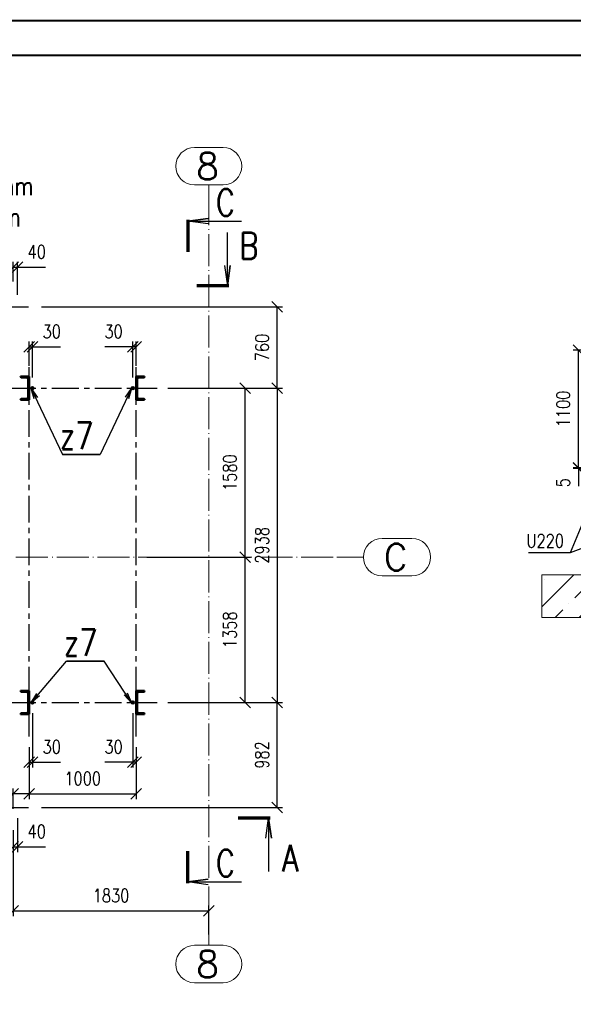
# Paper-space layout 'Layout1' of a CAD drawing. Extents: x -2 to 1083, y -36 to 422.
# Tile 16 of 67: x 249 to 352, y 236 to 420. Entities that reach past the tile are written whole.
import ezdxf
from ezdxf.enums import TextEntityAlignment as Align

# ---------------------------------------------------------------- set-up
doc = ezdxf.new("R2010")
doc.units = 0
for name, pattern in [('ACAD_ISO02W100', [15, 12, -3]), ('ACAD_ISO04W100', [30.5, 24, -3, 0.5, -3]), ('HP_01_CER_B', [8, 5, -1, 1, -1])]:
    doc.linetypes.add(name, pattern=pattern)
doc.layers.get('0').update_dxf_attribs({"linetype": 'CONTINUOUS'})
doc.layers.get('DEFPOINTS').update_dxf_attribs({"color": 132, "linetype": 'CONTINUOUS'})
doc.layers.add('RAMECEK_HP', color=251, linetype='CONTINUOUS')
for name, color, linetype, lineweight in [('SS_1.ET-HALA_TaO-RASTR', 7, 'HP_01_CER_B', 13), ('SS_BETON-ZAKLADY', 9, 'CONTINUOUS', 13), ('SS_KOTVY', 2, 'CONTINUOUS', 35), ('SS_KOTY', 3, 'CONTINUOUS', 25), ('SS_OSY_025', 7, 'HP_01_CER_B', 25), ('SS_PLNA_025', 7, 'CONTINUOUS', 25), ('SS_POPIS_PROFILU', 13, 'CONTINUOUS', 25), ('SS_REZ', 6, 'CONTINUOUS', 70), ('SS_SCHODISTE', 30, 'CONTINUOUS', 50), ('SS_SRAFY', 8, 'CONTINUOUS', 18), ('SS_TEXT35', 2, 'CONTINUOUS', 35), ('SS_TEXT7', 6, 'CONTINUOUS', 70)]:
    doc.layers.add(name, color=color, linetype=linetype, lineweight=lineweight)
doc.styles.add('ROMANS', font='romans.shx', dxfattribs={"width": 0.8})
doc.styles.add('romans.shx', font='romans.shx', dxfattribs={"height": 5})
doc.dimstyles.new('A-1_(2.5)_50AS', dxfattribs={"dimtxt": 2.5, "dimasz": 2, "dimexe": 1, "dimexo": 2, "dimgap": 0, "dimtad": 0, "dimdec": 1, "dimlfac": 50, "dimrnd": 1, "dimtxsty": 'ROMANS', "dimblk1": 'OBLIQUE', "dimblk2": 'OBLIQUE', "dimsah": 1, "dimcen": 2, "dimclrd": 256, "dimclre": 256, "dimclrt": 256, "dimadec": 1, "dimazin": 2, "dimtfac": 0.714286, "dimtdec": 1, "dimtmove": 0, "dimatfit": 3, "dimldrblk": 'OPEN', "dimfxl": 1, "dimtvp": 1.142857, "dimtfill": 1, "dimtolj": 1, "dimlwd": -1, "dimlwe": -1, "dimarcsym": 0})
pattern_1 = [(45, (-1751.39498, -250.12049), (-0.0449012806, 0.0449012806), [])]

# ---------------------------------------------------------------- blocks, each defined once
blk = doc.blocks.new('*U6')
at = {"layer": 'RAMECEK_HP', "lineweight": 35, "const_width": 0.35}
for points in [[(0, 420), (0, 0), (891, 0), (891, 420)], [(6.5, 413.5), (6.5, 6.5), (884.5, 6.5), (884.5, 413.5)]]:
    blk.add_lwpolyline(points, close=True, dxfattribs=at)
at = {"layer": 'DEFPOINTS', "style": 'ROMANS', "width": 0.8}
blk.add_attdef('TISK', text='', height=10, dxfattribs=at).set_placement((891, -33), align=Align.RIGHT)
blk = doc.blocks.new('00REZ-d')
at = {"layer": 'SS_PLNA_025'}
blk.add_lwpolyline([(3.78, 5.2), (0, 5.72), (3.78, 6.25), (0, 5.72), (10, 5.72)], dxfattribs=at)
at = {"layer": 'SS_REZ'}
blk.add_line((0, 5.99), (0, 0), dxfattribs=at)
at = {"layer": 'SS_TEXT7', "style": 'ROMANS', "width": 0.8}
blk.add_attdef('REZs', text='', height=5, dxfattribs=at).set_placement((7, 6.72), align=Align.CENTER)
blk = doc.blocks.new('*U10')
at = {"layer": 'SS_PLNA_025'}
blk.add_lwpolyline([(5.2, -3.78), (5.72, 0), (6.25, -3.78), (5.72, 0), (5.72, -10)], dxfattribs=at)
at = {"layer": 'SS_REZ'}
blk.add_line((5.99, 0), (0, 0), dxfattribs=at)
at = {"layer": 'SS_TEXT7', "style": 'ROMANS', "width": 0.8}
blk.add_attdef('REZv', text='', height=5, dxfattribs=at).set_placement((9.72, -10), align=Align.CENTER)
blk = doc.blocks.new('*U12')
at = {"layer": 'SS_PLNA_025'}
blk.add_lwpolyline([(5.2, 3.78), (5.72, 0), (6.25, 3.78), (5.72, 0), (5.72, 10)], dxfattribs=at)
at = {"layer": 'SS_REZ'}
blk.add_line((5.99, 0), (0, 0), dxfattribs=at)
at = {"layer": 'SS_TEXT7', "style": 'ROMANS', "width": 0.8}
blk.add_attdef('REZv', text='', height=5, dxfattribs=at).set_placement((9.72, 5), align=Align.CENTER)
blk = doc.blocks.new('*U14')
at = {"layer": 'SS_PLNA_025'}
blk.add_lwpolyline([(3.78, -6.25), (0, -5.72), (3.78, -5.2), (0, -5.72), (10, -5.72)], dxfattribs=at)
at = {"layer": 'SS_REZ'}
blk.add_line((0, -5.99), (0, 0), dxfattribs=at)
at = {"layer": 'SS_TEXT7', "style": 'ROMANS', "width": 0.8}
blk.add_attdef('REZs', text='', height=5, dxfattribs=at).set_placement((7, -4.72), align=Align.CENTER)
blk = doc.blocks.new('_Oblique')
at = {"color": 0, "linetype": 'ByBlock', "lineweight": -2}
blk.add_line((-0.5, -0.5), (0.5, 0.5), dxfattribs=at)
blk = doc.blocks.new('*D23')
at = {"layer": 'DEFPOINTS', "color": 0, "transparency": 16777216}
for p in [(248.21, 272.88), (247.41, 270.64, 1), (248.21, 265.54)]:
    blk.add_point(p, dxfattribs=at)
at = {"layer": 'SS_KOTY', "transparency": 16777216}
for p, q in [((248.21, 270.88), (248.21, 264.54)), ((247.41, 268.64), (247.41, 264.54)), ((247.41, 265.54), (248.21, 265.54)), ((248.21, 265.54), (253.44, 265.54))]:
    blk.add_line(p, q, dxfattribs=at)
at = {"layer": 'SS_KOTY', "transparency": 16777216, "xscale": 2, "yscale": 2, "zscale": 2, "rotation": 180}
blk.add_blockref('_Oblique', (247.41, 265.54), dxfattribs=at)
at = {"layer": 'SS_KOTY', "transparency": 16777216, "xscale": 2, "yscale": 2, "zscale": 2}
blk.add_blockref('_Oblique', (248.21, 265.54), dxfattribs=at)
at = {"layer": 'SS_KOTY', "transparency": 16777216, "insert": (251.82, 268.4), "char_height": 2.5, "attachment_point": 5, "style": 'ROMANS', "bg_fill": 3, "box_fill_scale": 1.1, "bg_fill_color": 256, "bg_fill_true_color": 13158600, "bg_fill_transparency": 0}
blk.add_mtext('\\A1;40', dxfattribs=at)
blk = doc.blocks.new('_OPEN')
at = {"color": 0, "linetype": 'ByBlock'}
for p, q in [((-1, 0.167), (0, 0)), ((0, 0), (-1, -0.167)), ((0, 0), (-1, 0))]:
    blk.add_line(p, q, dxfattribs=at)
blk = doc.blocks.new('*D26')
at = {"layer": 'DEFPOINTS', "color": 0, "transparency": 16777216}
for p in [(247.41, 270.64, 1), (284.01, 253.54), (284.01, 247.1)]:
    blk.add_point(p, dxfattribs=at)
at = {"layer": 'SS_KOTY', "transparency": 16777216}
for p, q in [((247.41, 268.64), (247.41, 252.54)), ((284.01, 249.1), (284.01, 254.54)), ((247.41, 253.54), (284.01, 253.54))]:
    blk.add_line(p, q, dxfattribs=at)
at = {"layer": 'SS_KOTY', "transparency": 16777216, "xscale": 2, "yscale": 2, "zscale": 2, "rotation": 180}
blk.add_blockref('_Oblique', (247.41, 253.54), dxfattribs=at)
at = {"layer": 'SS_KOTY', "transparency": 16777216, "xscale": 2, "yscale": 2, "zscale": 2}
blk.add_blockref('_Oblique', (284.01, 253.54), dxfattribs=at)
at = {"layer": 'SS_KOTY', "transparency": 16777216, "insert": (265.71, 256.4), "char_height": 2.5, "attachment_point": 5, "style": 'ROMANS', "bg_fill": 3, "box_fill_scale": 1.1, "bg_fill_color": 256, "bg_fill_true_color": 13158600, "bg_fill_transparency": 0}
blk.add_mtext('\\A1;1830', dxfattribs=at)
blk = doc.blocks.new('*D31')
at = {"layer": 'DEFPOINTS', "color": 0, "transparency": 16777216}
for p in [(248.21, 373.9), (247.41, 369.21, 1), (248.21, 366.72, 0.8)]:
    blk.add_point(p, dxfattribs=at)
at = {"layer": 'SS_KOTY', "transparency": 16777216}
for p, q in [((247.41, 371.21), (247.41, 374.9)), ((247.41, 373.9), (248.21, 373.9)), ((248.21, 368.72), (248.21, 374.9)), ((248.21, 373.9), (253.44, 373.9))]:
    blk.add_line(p, q, dxfattribs=at)
at = {"layer": 'SS_KOTY', "transparency": 16777216, "xscale": 2, "yscale": 2, "zscale": 2, "rotation": 180}
blk.add_blockref('_Oblique', (247.41, 373.9), dxfattribs=at)
at = {"layer": 'SS_KOTY', "transparency": 16777216, "xscale": 2, "yscale": 2, "zscale": 2}
blk.add_blockref('_Oblique', (248.21, 373.9), dxfattribs=at)
at = {"layer": 'SS_KOTY', "transparency": 16777216, "insert": (251.82, 376.76), "char_height": 2.5, "attachment_point": 5, "style": 'ROMANS', "bg_fill": 3, "box_fill_scale": 1.1, "bg_fill_color": 256, "bg_fill_true_color": 13158600, "bg_fill_transparency": 0}
blk.add_mtext('\\A1;40', dxfattribs=at)
blk = doc.blocks.new('*D44')
at = {"layer": 'DEFPOINTS', "color": 0, "transparency": 16777216}
for p in [(269.81, 292.5, 0.1), (270.41, 286.18, 1), (269.81, 281.36)]:
    blk.add_point(p, dxfattribs=at)
at = {"layer": 'SS_KOTY', "transparency": 16777216}
for p, q in [((269.81, 290.5), (269.81, 280.36)), ((270.41, 284.18), (270.41, 280.36)), ((269.81, 281.36), (264.57, 281.36)), ((270.41, 281.36), (269.81, 281.36))]:
    blk.add_line(p, q, dxfattribs=at)
at = {"layer": 'SS_KOTY', "transparency": 16777216, "xscale": 2, "yscale": 2, "zscale": 2, "rotation": 180}
blk.add_blockref('_Oblique', (269.81, 281.36), dxfattribs=at)
at = {"layer": 'SS_KOTY', "transparency": 16777216, "xscale": 2, "yscale": 2, "zscale": 2}
blk.add_blockref('_Oblique', (270.41, 281.36), dxfattribs=at)
at = {"layer": 'SS_KOTY', "transparency": 16777216, "insert": (266.19, 284.21), "char_height": 2.5, "attachment_point": 5, "style": 'ROMANS', "bg_fill": 3, "box_fill_scale": 1.1, "bg_fill_color": 256, "bg_fill_true_color": 13158600, "bg_fill_transparency": 0}
blk.add_mtext('\\A1;30', dxfattribs=at)
blk = doc.blocks.new('*D45')
at = {"layer": 'DEFPOINTS', "color": 0, "transparency": 16777216}
for p in [(251.01, 292.5), (250.41, 286.18), (251.01, 281.36)]:
    blk.add_point(p, dxfattribs=at)
at = {"layer": 'SS_KOTY', "transparency": 16777216}
for p, q in [((251.01, 290.5), (251.01, 280.36)), ((250.41, 284.18), (250.41, 280.36)), ((250.41, 281.36), (251.01, 281.36)), ((251.01, 281.36), (256.24, 281.36))]:
    blk.add_line(p, q, dxfattribs=at)
at = {"layer": 'SS_KOTY', "transparency": 16777216, "xscale": 2, "yscale": 2, "zscale": 2, "rotation": 180}
blk.add_blockref('_Oblique', (250.41, 281.36), dxfattribs=at)
at = {"layer": 'SS_KOTY', "transparency": 16777216, "xscale": 2, "yscale": 2, "zscale": 2}
blk.add_blockref('_Oblique', (251.01, 281.36), dxfattribs=at)
at = {"layer": 'SS_KOTY', "transparency": 16777216, "insert": (254.62, 284.21), "char_height": 2.5, "attachment_point": 5, "style": 'ROMANS', "bg_fill": 3, "box_fill_scale": 1.1, "bg_fill_color": 256, "bg_fill_true_color": 13158600, "bg_fill_transparency": 0}
blk.add_mtext('\\A1;30', dxfattribs=at)
blk = doc.blocks.new('*D43')
at = {"layer": 'DEFPOINTS', "color": 0, "transparency": 16777216}
for p in [(269.81, 359), (270.41, 353.46), (269.81, 351.26)]:
    blk.add_point(p, dxfattribs=at)
at = {"layer": 'SS_KOTY', "transparency": 16777216}
for p, q in [((269.81, 359), (264.57, 359)), ((269.81, 353.26), (269.81, 360)), ((270.41, 359), (269.81, 359)), ((270.41, 355.46), (270.41, 360))]:
    blk.add_line(p, q, dxfattribs=at)
at = {"layer": 'SS_KOTY', "transparency": 16777216, "xscale": 2, "yscale": 2, "zscale": 2, "rotation": 180}
blk.add_blockref('_Oblique', (269.81, 359), dxfattribs=at)
at = {"layer": 'SS_KOTY', "transparency": 16777216, "xscale": 2, "yscale": 2, "zscale": 2}
blk.add_blockref('_Oblique', (270.41, 359), dxfattribs=at)
at = {"layer": 'SS_KOTY', "transparency": 16777216, "insert": (266.19, 361.86), "char_height": 2.5, "attachment_point": 5, "style": 'ROMANS', "bg_fill": 3, "box_fill_scale": 1.1, "bg_fill_color": 256, "bg_fill_true_color": 13158600, "bg_fill_transparency": 0}
blk.add_mtext('\\A1;30', dxfattribs=at)
blk = doc.blocks.new('*D42')
at = {"layer": 'DEFPOINTS', "color": 0, "transparency": 16777216}
for p in [(251.01, 359), (250.41, 353.46), (251.01, 351.26)]:
    blk.add_point(p, dxfattribs=at)
at = {"layer": 'SS_KOTY', "transparency": 16777216}
for p, q in [((250.41, 355.46), (250.41, 360)), ((250.41, 359), (251.01, 359)), ((251.01, 353.26), (251.01, 360)), ((251.01, 359), (256.24, 359))]:
    blk.add_line(p, q, dxfattribs=at)
at = {"layer": 'SS_KOTY', "transparency": 16777216, "xscale": 2, "yscale": 2, "zscale": 2, "rotation": 180}
blk.add_blockref('_Oblique', (250.41, 359), dxfattribs=at)
at = {"layer": 'SS_KOTY', "transparency": 16777216, "xscale": 2, "yscale": 2, "zscale": 2}
blk.add_blockref('_Oblique', (251.01, 359), dxfattribs=at)
at = {"layer": 'SS_KOTY', "transparency": 16777216, "insert": (254.62, 361.86), "char_height": 2.5, "attachment_point": 5, "style": 'ROMANS', "bg_fill": 3, "box_fill_scale": 1.1, "bg_fill_color": 256, "bg_fill_true_color": 13158600, "bg_fill_transparency": 0}
blk.add_mtext('\\A1;30', dxfattribs=at)
blk = doc.blocks.new('*D46')
at = {"layer": 'DEFPOINTS', "color": 0, "transparency": 16777216}
for p in [(250.41, 286.18), (250.41, 275.44), (247.41, 270.64, 1)]:
    blk.add_point(p, dxfattribs=at)
at = {"layer": 'SS_KOTY', "transparency": 16777216}
for p, q in [((250.41, 284.18), (250.41, 274.44)), ((247.41, 272.64), (247.41, 276.44)), ((247.41, 275.44), (240.55, 275.44)), ((250.41, 275.44), (247.41, 275.44))]:
    blk.add_line(p, q, dxfattribs=at)
at = {"layer": 'SS_KOTY', "transparency": 16777216, "xscale": 2, "yscale": 2, "zscale": 2, "rotation": 180}
blk.add_blockref('_Oblique', (247.41, 275.44), dxfattribs=at)
at = {"layer": 'SS_KOTY', "transparency": 16777216, "xscale": 2, "yscale": 2, "zscale": 2}
blk.add_blockref('_Oblique', (250.41, 275.44), dxfattribs=at)
at = {"layer": 'SS_KOTY', "transparency": 16777216, "insert": (242.98, 278.3), "char_height": 2.5, "attachment_point": 5, "style": 'ROMANS', "bg_fill": 3, "box_fill_scale": 1.1, "bg_fill_color": 256, "bg_fill_true_color": 13158600, "bg_fill_transparency": 0}
blk.add_mtext('\\A1;150', dxfattribs=at)
blk = doc.blocks.new('*D47')
at = {"layer": 'DEFPOINTS', "color": 0, "transparency": 16777216}
for p in [(250.41, 286.18), (270.41, 286.18), (270.41, 275.44)]:
    blk.add_point(p, dxfattribs=at)
at = {"layer": 'SS_KOTY', "transparency": 16777216}
for p, q in [((250.41, 284.18), (250.41, 274.44)), ((270.41, 284.18), (270.41, 274.44)), ((250.41, 275.44), (270.41, 275.44))]:
    blk.add_line(p, q, dxfattribs=at)
at = {"layer": 'SS_KOTY', "transparency": 16777216, "xscale": 2, "yscale": 2, "zscale": 2, "rotation": 180}
blk.add_blockref('_Oblique', (250.41, 275.44), dxfattribs=at)
at = {"layer": 'SS_KOTY', "transparency": 16777216, "xscale": 2, "yscale": 2, "zscale": 2}
blk.add_blockref('_Oblique', (270.41, 275.44), dxfattribs=at)
at = {"layer": 'SS_KOTY', "transparency": 16777216, "insert": (260.41, 278.3), "char_height": 2.5, "attachment_point": 5, "style": 'ROMANS', "bg_fill": 3, "box_fill_scale": 1.1, "bg_fill_color": 256, "bg_fill_true_color": 13158600, "bg_fill_transparency": 0}
blk.add_mtext('\\A1;1000', dxfattribs=at)
blk = doc.blocks.new('*D51')
at = {"layer": 'DEFPOINTS', "color": 0, "transparency": 16777216}
for p in [(270.41, 319.68), (290.81, 319.68), (274.32, 292.52, 1)]:
    blk.add_point(p, dxfattribs=at)
at = {"layer": 'SS_KOTY', "transparency": 16777216}
for p, q in [((272.41, 319.68), (291.81, 319.68)), ((290.81, 292.52), (290.81, 319.68)), ((276.32, 292.52), (291.81, 292.52))]:
    blk.add_line(p, q, dxfattribs=at)
at = {"layer": 'SS_KOTY', "transparency": 16777216, "xscale": 2, "yscale": 2, "zscale": 2}
for p, rotation in [((290.81, 319.68), 90), ((290.81, 292.52), 270)]:
    blk.add_blockref('_Oblique', p, dxfattribs=dict(at, rotation=rotation))
at = {"layer": 'SS_KOTY', "transparency": 16777216, "insert": (287.96, 306.1), "char_height": 2.5, "attachment_point": 5, "rotation": 90, "style": 'ROMANS', "bg_fill": 3, "box_fill_scale": 1.1, "bg_fill_color": 256, "bg_fill_true_color": 13158600, "bg_fill_transparency": 0}
blk.add_mtext('\\A1;1358', dxfattribs=at)
blk = doc.blocks.new('*D52')
at = {"layer": 'DEFPOINTS', "color": 0, "transparency": 16777216}
for p in [(274.32, 351.28, 2), (290.81, 351.28), (270.41, 319.68, -1)]:
    blk.add_point(p, dxfattribs=at)
at = {"layer": 'SS_KOTY', "transparency": 16777216}
for p, q in [((276.32, 351.28), (291.81, 351.28)), ((290.81, 319.68), (290.81, 351.28)), ((272.41, 319.68), (291.81, 319.68))]:
    blk.add_line(p, q, dxfattribs=at)
at = {"layer": 'SS_KOTY', "transparency": 16777216, "xscale": 2, "yscale": 2, "zscale": 2}
for p, rotation in [((290.81, 351.28), 90), ((290.81, 319.68), 270)]:
    blk.add_blockref('_Oblique', p, dxfattribs=dict(at, rotation=rotation))
at = {"layer": 'SS_KOTY', "transparency": 16777216, "insert": (287.96, 335.48), "char_height": 2.5, "attachment_point": 5, "rotation": 90, "style": 'ROMANS', "bg_fill": 3, "box_fill_scale": 1.1, "bg_fill_color": 256, "bg_fill_true_color": 13158600, "bg_fill_transparency": 0}
blk.add_mtext('\\A1;1580', dxfattribs=at)
blk = doc.blocks.new('*D53')
at = {"layer": 'DEFPOINTS', "color": 0, "transparency": 16777216}
for p in [(274.32, 351.28, 2), (274.32, 292.52), (296.81, 292.52)]:
    blk.add_point(p, dxfattribs=at)
at = {"layer": 'SS_KOTY', "transparency": 16777216}
for p, q in [((276.32, 351.28), (297.81, 351.28)), ((296.81, 351.28), (296.81, 292.52)), ((276.32, 292.52), (297.81, 292.52))]:
    blk.add_line(p, q, dxfattribs=at)
at = {"layer": 'SS_KOTY', "transparency": 16777216, "xscale": 2, "yscale": 2, "zscale": 2}
for p, rotation in [((296.81, 351.28), 90), ((296.81, 292.52), 270)]:
    blk.add_blockref('_Oblique', p, dxfattribs=dict(at, rotation=rotation))
at = {"layer": 'SS_KOTY', "transparency": 16777216, "insert": (293.96, 321.9), "char_height": 2.5, "attachment_point": 5, "rotation": 90, "style": 'ROMANS', "bg_fill": 3, "box_fill_scale": 1.1, "bg_fill_color": 256, "bg_fill_true_color": 13158600, "bg_fill_transparency": 0}
blk.add_mtext('\\A1;2938', dxfattribs=at)
blk = doc.blocks.new('*D66')
at = {"layer": 'DEFPOINTS', "color": 0, "transparency": 16777216}
for p in [(353.16, 336.29), (355.66, 336.29, 25589.7), (357.26, 336.39, 25589.1)]:
    blk.add_point(p, dxfattribs=at)
at = {"layer": 'SS_KOTY', "transparency": 16777216}
for p, q in [((355.26, 336.39), (352.16, 336.39)), ((353.66, 336.29), (352.16, 336.29)), ((353.16, 336.39), (353.16, 336.29)), ((353.16, 336.29), (353.16, 332.95))]:
    blk.add_line(p, q, dxfattribs=at)
at = {"layer": 'SS_KOTY', "transparency": 16777216, "xscale": 2, "yscale": 2, "zscale": 2}
for p, rotation in [((353.16, 336.39), 90), ((353.16, 336.29), 270)]:
    blk.add_blockref('_Oblique', p, dxfattribs=dict(at, rotation=rotation))
at = {"layer": 'SS_KOTY', "transparency": 16777216, "insert": (350.3, 333.62), "char_height": 2.5, "attachment_point": 5, "rotation": 90, "style": 'ROMANS', "bg_fill": 3, "box_fill_scale": 1.1, "bg_fill_color": 256, "bg_fill_true_color": 13158600, "bg_fill_transparency": 0}
blk.add_mtext('\\A1;5', dxfattribs=at)
blk = doc.blocks.new('*D67')
at = {"layer": 'DEFPOINTS', "color": 0, "transparency": 16777216}
for p in [(353.16, 358.39), (356.36, 358.39, 25589.58), (357.26, 336.39, 25589.1)]:
    blk.add_point(p, dxfattribs=at)
at = {"layer": 'SS_KOTY', "transparency": 16777216}
for p, q in [((354.36, 358.39), (352.16, 358.39)), ((353.16, 336.39), (353.16, 358.39)), ((355.26, 336.39), (352.16, 336.39))]:
    blk.add_line(p, q, dxfattribs=at)
at = {"layer": 'SS_KOTY', "transparency": 16777216, "xscale": 2, "yscale": 2, "zscale": 2}
for p, rotation in [((353.16, 358.39), 90), ((353.16, 336.39), 270)]:
    blk.add_blockref('_Oblique', p, dxfattribs=dict(at, rotation=rotation))
at = {"layer": 'SS_KOTY', "transparency": 16777216, "insert": (350.3, 347.39), "char_height": 2.5, "attachment_point": 5, "rotation": 90, "style": 'ROMANS', "bg_fill": 3, "box_fill_scale": 1.1, "bg_fill_color": 256, "bg_fill_true_color": 13158600, "bg_fill_transparency": 0}
blk.add_mtext('\\A1;1100', dxfattribs=at)
blk = doc.blocks.new('*D116')
at = {"layer": 'DEFPOINTS', "color": 0, "transparency": 16777216}
for p in [(274.32, 292.52, 1), (296.81, 292.52), (250.72, 272.88, 0.65)]:
    blk.add_point(p, dxfattribs=at)
at = {"layer": 'SS_KOTY', "transparency": 16777216}
for p, q in [((276.32, 292.52), (297.81, 292.52)), ((296.81, 272.88), (296.81, 292.52)), ((252.72, 272.88), (297.81, 272.88))]:
    blk.add_line(p, q, dxfattribs=at)
at = {"layer": 'SS_KOTY', "transparency": 16777216, "xscale": 2, "yscale": 2, "zscale": 2}
for p, rotation in [((296.81, 292.52), 90), ((296.81, 272.88), 270)]:
    blk.add_blockref('_Oblique', p, dxfattribs=dict(at, rotation=rotation))
at = {"layer": 'SS_KOTY', "transparency": 16777216, "insert": (293.96, 282.7), "char_height": 2.5, "attachment_point": 5, "rotation": 90, "style": 'ROMANS', "bg_fill": 3, "box_fill_scale": 1.1, "bg_fill_color": 256, "bg_fill_true_color": 13158600, "bg_fill_transparency": 0}
blk.add_mtext('\\A1;982', dxfattribs=at)
blk = doc.blocks.new('*D117')
at = {"layer": 'DEFPOINTS', "color": 0, "transparency": 16777216}
for p in [(250.72, 366.48, -0.35), (296.81, 366.48), (274.32, 351.28, 2)]:
    blk.add_point(p, dxfattribs=at)
at = {"layer": 'SS_KOTY', "transparency": 16777216}
for p, q in [((252.72, 366.48), (297.81, 366.48)), ((296.81, 351.28), (296.81, 366.48)), ((276.32, 351.28), (297.81, 351.28))]:
    blk.add_line(p, q, dxfattribs=at)
at = {"layer": 'SS_KOTY', "transparency": 16777216, "xscale": 2, "yscale": 2, "zscale": 2}
for p, rotation in [((296.81, 366.48), 90), ((296.81, 351.28), 270)]:
    blk.add_blockref('_Oblique', p, dxfattribs=dict(at, rotation=rotation))
at = {"layer": 'SS_KOTY', "transparency": 16777216, "insert": (293.96, 358.88), "char_height": 2.5, "attachment_point": 5, "rotation": 90, "style": 'ROMANS', "bg_fill": 3, "box_fill_scale": 1.1, "bg_fill_color": 256, "bg_fill_true_color": 13158600, "bg_fill_transparency": 0}
blk.add_mtext('\\A1;760', dxfattribs=at)

psp = doc.layouts.get("Layout1")

# ---------------------------------------------------------------- hatches: boundary and pattern name
at = {"layer": 'SS_BETON-ZAKLADY'}
h = psp.add_hatch(dxfattribs=at)
h.set_pattern_fill('ANSI35', color=256, style=0)
h.paths.add_polyline_path([(539.8924, 308.3883), (539.8924, 316.3883), (346.2974, 316.3883), (346.2974, 308.3883)], flags=0)

# ---------------------------------------------------------------- linework, layer by layer
at = {"layer": 'SS_1.ET-HALA_TaO-RASTR', "linetype": 'Continuous', "ltscale": 0.25}
for p, q in [((286.6717, 396.2771), (281.3384, 396.2771)), ((281.3384, 389.2771), (286.6717, 389.2771)), ((321.9999, 323.1795), (316.4284, 323.1795)), ((316.4284, 316.1795), (321.9999, 316.1795)), ((281.3384, 240.1044), (286.6717, 240.1044))]:
    psp.add_line(p, q, dxfattribs=at)
at = {"layer": 'SS_1.ET-HALA_TaO-RASTR', "linetype": 'ACAD_ISO04W100', "ltscale": 0.25}
for p, q in [((284.005, 384.2771), (284.005, 389.2771)), ((284.005, 384.2781), (284.005, 384.2771)), ((307.9294, 319.6795), (307.9284, 319.6795)), ((307.9284, 319.6795), (312.9284, 319.6795))]:
    psp.add_line(p, q, dxfattribs=at)
at = {"layer": 'SS_1.ET-HALA_TaO-RASTR', "linetype": 'Continuous', "ltscale": 0.25}
for centre, start, end in [((281.3384, 392.7771), 90, 270), ((286.6717, 392.7771), 270, 90), ((316.4284, 319.6795), 90, 270), ((321.9999, 319.6795), 270, 90), ((286.6717, 243.6044), 270, 90)]:
    psp.add_arc(centre, 3.5, start, end, dxfattribs=at)
at = {"layer": 'SS_BETON-ZAKLADY', "ltscale": 0.25}
for p, q in [((539.8924, 316.3883), (346.2974, 316.3883)), ((346.2974, 316.3883), (346.2974, 308.3883)), ((346.2974, 308.3883), (539.8924, 308.3883))]:
    psp.add_line(p, q, dxfattribs=at)
at = {"layer": 'SS_OSY_025'}
for p, q in [((117.2444, 366.4795, 0.65), (250.716, 366.4795, 0.65)), ((246.6599, 351.2795, 3), (274.323, 351.2795, 3)), ((246.6599, 292.5195, 1), (274.323, 292.5195, 1)), ((117.2444, 272.8795, 0.65), (250.716, 272.8795, 0.65))]:
    psp.add_line(p, q, dxfattribs=at)
at = {"layer": 'SS_POPIS_PROFILU', "color": 13}
for points in [[(355.6587, 330.205), (351.6138, 320.4663), (343.8043, 320.4663)], [(377.4387, 330.205), (351.6138, 320.4663), (343.8043, 320.4663)]]:
    psp.add_lwpolyline(points, dxfattribs=at)
at = {"layer": 'SS_SCHODISTE', "color": 1, "linetype": 'Continuous', "ltscale": 0.25}
for p, q in [((248.805, 349.0795), (248.805, 349.1547)), ((248.805, 349.0795), (250.405, 349.0795)), ((250.405, 294.7195), (248.805, 294.7195)), ((248.805, 294.6443), (248.805, 294.7195))]:
    psp.add_line(p, q, dxfattribs=at)
for centre, start, end in [((248.925, 349.1547), 94.574, 180), ((248.925, 294.6443), 180, 265.426)]:
    psp.add_arc(centre, 0.12, start, end, dxfattribs=at)

# ---------------------------------------------------------------- block references
at = {"layer": 'RAMECEK_HP'}
psp.add_blockref('*U6', (0, 0), dxfattribs=at)
at = {"layer": 'SS_REZ'}
for name, p, values in [('00REZ-d', (280.1093, 376.7761), {'REZs': 'C'}), ('*U12', (281.7557, 370.4116), {'REZv': 'B'}), ('*U10', (289.4776, 270.8944), {'REZv': 'A'}), ('*U14', (280.1093, 264.6904), {'REZs': 'C'})]:
    psp.add_blockref(name, p, dxfattribs=at).add_auto_attribs(values)

# ---------------------------------------------------------------- texts
at = {"layer": 'SS_1.ET-HALA_TaO-RASTR', "color": 7, "style": 'romans.shx'}
for s, p in [('8', (281.632, 390.2771)), ('C', (316.7221, 317.1795)), ('8', (281.632, 241.1044))]:
    psp.add_text(s, height=5, dxfattribs=at).set_placement(p)
at = {"layer": 'SS_POPIS_PROFILU', "color": 4, "style": 'romans.shx', "width": 0.8}
for p in [(256.0916, 339.9005), (256.0916, 339.9005), (256.8486, 301.2327), (256.8486, 301.2327)]:
    psp.add_text('z7', height=5, dxfattribs=at).set_placement(p)
at = {"layer": 'SS_POPIS_PROFILU', "color": 13, "style": 'romans.shx', "width": 0.8}
psp.add_text('U220', height=2.5, dxfattribs=at).set_placement((343.4272, 321.4663))
psp.add_text('U220', height=2.5, dxfattribs=at).set_placement((343.4272, 321.4663))
at = {"layer": 'SS_TEXT35', "insert": (107.3316, 396.7004), "char_height": 3.5, "attachment_point": 1, "style": 'ROMANS'}
psp.add_mtext_dynamic_manual_height_columns('{\\LPOUŽITÉ KOTVY:\\P}z4 - HILTI HIT-HY 200-A V3 + HAS-U M12x160 5.8 hef = min. 100 mm\\Pz7 - HILTI HIT-HY 200-A V3 + HAS-U M12x160 5.8 hef = min. 80 mm', width=239.392882, gutter_width=12.5, heights=[0], dxfattribs=at)

# ---------------------------------------------------------------- next in the draw order: dimensions: what is measured, and where the dimension line sits
at = {"layer": 'SS_KOTY'}
for base, p1, p2, picture, middle in [((248.205, 373.9041), (247.405, 369.21, 1), (248.205, 366.7195, 0.8), '*D31', (251.8241, 376.7613)), ((251.005, 359.0029), (250.405, 353.4595), (251.005, 351.2595), '*D42', (254.6241, 361.8601)), ((269.805, 359.0029), (270.405, 353.4595), (269.805, 351.2595), '*D43', (266.186, 361.8601)), ((251.005, 281.357), (250.405, 286.1773), (251.005, 292.4995), '*D45', (254.6241, 284.2142)), ((269.805, 281.357), (270.405, 286.1773, 1), (269.805, 292.4995, 0.1), '*D44', (266.186, 284.2142)), ((248.205, 265.5383), (247.405, 270.6358, 1), (248.205, 272.8795), '*D23', (251.8241, 268.3955))]:
    dim = psp.add_linear_dim(base=base, p1=p1, p2=p2, dimstyle='A-1_(2.5)_50AS', dxfattribs=at)
    dim.commit()
    dim.dimension.update_dxf_attribs({"geometry": picture, "text_midpoint": middle})
dim = psp.add_linear_dim(base=(353.1559, 336.2883), p1=(357.2587, 336.3883, 25589.1), p2=(355.6587, 336.2883, 25589.7), angle=90, dimstyle='A-1_(2.5)_50AS', dxfattribs=at)
dim.commit()
dim.dimension.update_dxf_attribs({"geometry": '*D66', "text_midpoint": (350.2987, 333.6217)})

# ---------------------------------------------------------------- next in the draw order: linework, layer by layer
at = {"layer": 'SS_OSY_025'}
for p, q in [((250.405, 286.1773), (250.405, 357.135)), ((270.405, 286.1773), (270.405, 357.135))]:
    psp.add_line(p, q, dxfattribs=at)
at = {"layer": 'SS_SCHODISTE', "color": 1, "linetype": 'Continuous', "ltscale": 0.25}
for p, q in [((248.805, 353.4043), (248.805, 353.4795)), ((248.805, 290.3195), (248.805, 290.3947))]:
    psp.add_line(p, q, dxfattribs=at)
at = {"layer": 'SS_SCHODISTE', "color": 7, "linetype": 'ACAD_ISO04W100', "ltscale": 0.25}
for p, q in [((249.605, 351.2795), (249.605, 351.2795)), ((249.605, 292.5195), (249.605, 292.5195))]:
    psp.add_line(p, q, dxfattribs=at)
at = {"layer": 'SS_SCHODISTE', "color": 1, "linetype": 'Continuous', "ltscale": 0.25}
for centre, start, end in [((248.925, 353.4043), 180, 265.426), ((248.925, 290.3947), 94.574, 180)]:
    psp.add_arc(centre, 0.12, start, end, dxfattribs=at)

# ---------------------------------------------------------------- next in the draw order: dimensions: what is measured, and where the dimension line sits
at = {"layer": 'SS_KOTY'}
dim = psp.add_linear_dim(base=(353.1559, 358.3915), p1=(357.2587, 336.3883, 25589.1), p2=(356.3587, 358.3915, 25589.5762), angle=90, dimstyle='A-1_(2.5)_50AS', override={"dimtmove": 1}, dxfattribs=at)
dim.commit()
dim.dimension.update_dxf_attribs({"geometry": '*D67', "text_midpoint": (350.2987, 347.3899)})
dim = psp.add_linear_dim(base=(284.005, 253.5383), p1=(247.405, 270.6358, 1), p2=(284.005, 247.1044), dimstyle='A-1_(2.5)_50AS', override={"dimtmove": 1}, dxfattribs=at)
dim.commit()
dim.dimension.update_dxf_attribs({"geometry": '*D26', "text_midpoint": (265.705, 256.3955)})

# ---------------------------------------------------------------- next in the draw order: linework, layer by layer
at = {"layer": 'SS_1.ET-HALA_TaO-RASTR', "linetype": 'ACAD_ISO04W100', "ltscale": 0.25}
for p, q in [((284.005, 252.1034), (284.005, 252.1044)), ((284.005, 252.1044), (284.005, 247.1044))]:
    psp.add_line(p, q, dxfattribs=at)
at = {"layer": 'SS_1.ET-HALA_TaO-RASTR', "linetype": 'Continuous', "ltscale": 0.25}
psp.add_line((286.6717, 247.1044), (281.3384, 247.1044), dxfattribs=at)
psp.add_arc((281.3384, 243.6044), 3.5, 90, 270, dxfattribs=at)

# ---------------------------------------------------------------- next in the draw order: dimensions: what is measured, and where the dimension line sits
at = {"layer": 'SS_KOTY'}
dim = psp.add_linear_dim(base=(290.8131, 319.6795), p1=(274.323, 292.5195, 1), p2=(270.405, 319.6795), angle=90, dimstyle='A-1_(2.5)_50AS', dxfattribs=at)
dim.commit()
dim.dimension.update_dxf_attribs({"geometry": '*D51', "text_midpoint": (287.9559, 306.0995)})
dim = psp.add_linear_dim(base=(250.405, 275.4408), p1=(247.405, 270.6358, 1), p2=(250.405, 286.1773), dimstyle='A-1_(2.5)_50AS', dxfattribs=at)
dim.commit()
dim.dimension.update_dxf_attribs({"geometry": '*D46', "text_midpoint": (242.9764, 275.4408), "dimtype": 160})

# ---------------------------------------------------------------- next in the draw order: linework, layer by layer
at = {"layer": 'SS_SCHODISTE', "color": 1, "linetype": 'Continuous', "ltscale": 0.25}
for p, q in [((272.005, 294.7195), (270.405, 294.7195)), ((272.005, 294.6443), (272.005, 294.7195))]:
    psp.add_line(p, q, dxfattribs=at)
psp.add_arc((271.885, 294.6443), 0.12, 274.574, 0, dxfattribs=at)

# ---------------------------------------------------------------- next in the draw order: dimensions: what is measured, and where the dimension line sits
at = {"layer": 'SS_KOTY'}
dim = psp.add_linear_dim(base=(290.8131, 351.2795, 1), p1=(270.405, 319.6795), p2=(274.323, 351.2795, 3), angle=90, dimstyle='A-1_(2.5)_50AS', override={"dimtmove": 1}, dxfattribs=at)
dim.commit()
dim.dimension.update_dxf_attribs({"geometry": '*D52', "text_midpoint": (287.9559, 335.4795, 1)})
dim = psp.add_linear_dim(base=(270.405, 275.4408), p1=(250.405, 286.1773), p2=(270.405, 286.1773), dimstyle='A-1_(2.5)_50AS', override={"dimtmove": 1}, dxfattribs=at)
dim.commit()
dim.dimension.update_dxf_attribs({"geometry": '*D47', "text_midpoint": (260.405, 278.2979)})

# ---------------------------------------------------------------- next in the draw order: linework, layer by layer
at = {"layer": 'SS_SCHODISTE', "color": 1, "linetype": 'Continuous', "ltscale": 0.25}
for p, q in [((270.405, 349.0795), (272.005, 349.0795)), ((272.005, 349.0795), (272.005, 349.1547))]:
    psp.add_line(p, q, dxfattribs=at)
psp.add_arc((271.885, 349.1547), 0.12, 0, 85.426, dxfattribs=at)

# ---------------------------------------------------------------- next in the draw order: dimensions: what is measured, and where the dimension line sits
at = {"layer": 'SS_KOTY'}
dim = psp.add_linear_dim(base=(296.8131, 292.5195, 1), p1=(274.323, 351.2795, 3), p2=(274.323, 292.5195, 1), angle=90, dimstyle='A-1_(2.5)_50AS', override={"dimtmove": 1}, dxfattribs=at)
dim.commit()
dim.dimension.update_dxf_attribs({"geometry": '*D53', "text_midpoint": (293.9559, 321.8995, 1)})

# ---------------------------------------------------------------- next in the draw order: linework, layer by layer
at = {"layer": 'SS_1.ET-HALA_TaO-RASTR', "linetype": 'ACAD_ISO04W100', "ltscale": 0.25}
psp.add_line((34.4208, 319.6795), (307.9294, 319.6795), dxfattribs=at)

# ---------------------------------------------------------------- next in the draw order: dimensions: what is measured, and where the dimension line sits
at = {"layer": 'SS_KOTY'}
for base, p1, p2, picture, middle in [((296.8131, 366.4795, 1), (274.323, 351.2795, 3), (250.716, 366.4795, 0.65), '*D117', (293.9559, 358.8795, 1)), ((296.8131, 292.5195), (250.716, 272.8795, 0.65), (274.323, 292.5195, 1), '*D116', (293.9559, 282.6995))]:
    dim = psp.add_linear_dim(base=base, p1=p1, p2=p2, angle=90, dimstyle='A-1_(2.5)_50AS', dxfattribs=at)
    dim.commit()
    dim.dimension.update_dxf_attribs({"geometry": picture, "text_midpoint": middle})

# ---------------------------------------------------------------- next in the draw order: hatches: boundary and pattern name
at = {"layer": 'SS_SRAFY'}
h = psp.add_hatch(dxfattribs=at)
h.set_pattern_fill('ANSI31', color=5, scale=0.02, style=0)
h.set_pattern_definition(pattern_1)
h.paths.add_polyline_path([(248.805, 349.1547), (248.805, 349.0795), (250.405, 349.0795), (250.405, 353.4795), (248.805, 353.4795), (248.805, 353.4043, 0.39102015), (248.9155, 353.2847), (249.995, 353.1983, -0.39101994), (250.225, 352.9491), (250.225, 349.6099, -0.39102033), (249.995, 349.3607), (248.9155, 349.2743, 0.39102015)], flags=0)
h = psp.add_hatch(dxfattribs=at)
h.set_pattern_fill('ANSI31', color=5, scale=0.02, style=0)
h.set_pattern_definition(pattern_1)
h.paths.add_polyline_path([(272.005, 349.0795), (272.005, 349.1547, 0.39102015), (271.8946, 349.2743), (270.8151, 349.3607, -0.39101994), (270.585, 349.6099), (270.585, 352.9491, -0.39102037), (270.8151, 353.1983), (271.8946, 353.2847, 0.39102015), (272.005, 353.4043), (272.005, 353.4795), (270.405, 353.4795), (270.405, 349.0795)], flags=0)
h = psp.add_hatch(dxfattribs=at)
h.set_pattern_fill('ANSI31', color=5, scale=0.02, style=0)
h.set_pattern_definition(pattern_1)
h.paths.add_polyline_path([(248.805, 294.7195), (248.805, 294.6443, 0.39102015), (248.9155, 294.5247), (249.995, 294.4383, -0.39101994), (250.225, 294.1891), (250.225, 290.8499, -0.39102033), (249.995, 290.6007), (248.9155, 290.5143, 0.39102015), (248.805, 290.3947), (248.805, 290.3195), (250.405, 290.3195), (250.405, 294.7195)], flags=0)
h = psp.add_hatch(dxfattribs=at)
h.set_pattern_fill('ANSI31', color=5, scale=0.02, style=0)
h.set_pattern_definition(pattern_1)
h.paths.add_polyline_path([(272.005, 294.6443), (272.005, 294.7195), (270.405, 294.7195), (270.405, 290.3195), (272.005, 290.3195), (272.005, 290.3947, 0.39102015), (271.8946, 290.5143), (270.8151, 290.6007, -0.39101994), (270.585, 290.8499), (270.585, 294.1891, -0.39102037), (270.8151, 294.4383), (271.8946, 294.5247, 0.39102015)], flags=0)

# ---------------------------------------------------------------- next in the draw order: linework, layer by layer
at = {"layer": 'SS_1.ET-HALA_TaO-RASTR', "linetype": 'ACAD_ISO04W100', "ltscale": 0.25}
psp.add_line((284.005, 252.1034), (284.005, 384.2781), dxfattribs=at)
at = {"layer": 'SS_KOTVY', "color": 7, "linetype": 'ACAD_ISO04W100', "ltscale": 0.25}
for p, q in [((250.765, 351.2795), (251.245, 351.2795)), ((250.885, 351.2795), (251.125, 351.2795)), ((251.005, 351.0395), (251.005, 351.5195)), ((251.005, 351.1595), (251.005, 351.3995)), ((251.005, 351.2795), (251.005, 351.2795)), ((269.565, 351.2795), (270.045, 351.2795)), ((269.685, 351.2795), (269.925, 351.2795)), ((269.805, 351.0395), (269.805, 351.5195)), ((269.805, 351.1595), (269.805, 351.3995)), ((269.805, 351.2795), (269.805, 351.2795)), ((251.005, 292.7595), (251.005, 292.2795)), ((269.805, 292.7595), (269.805, 292.2795)), ((251.245, 292.5195), (250.765, 292.5195)), ((251.125, 292.5195), (250.885, 292.5195)), ((251.005, 292.6395), (251.005, 292.3995)), ((251.005, 292.5195), (251.005, 292.5195)), ((270.045, 292.5195), (269.565, 292.5195)), ((269.925, 292.5195), (269.685, 292.5195)), ((269.805, 292.6395), (269.805, 292.3995)), ((269.805, 292.5195), (269.805, 292.5195))]:
    psp.add_line(p, q, dxfattribs=at)
at = {"layer": 'SS_KOTVY', "color": 1, "linetype": 'Continuous', "ltscale": 0.25}
for p, q in [((251.005, 351.4985), (250.8154, 351.389)), ((250.8154, 351.389), (250.8154, 351.17)), ((250.8154, 351.17), (251.005, 351.0605)), ((251.1947, 351.389), (251.005, 351.4985)), ((251.005, 351.0605), (251.1947, 351.17)), ((251.1947, 351.17), (251.1947, 351.389)), ((269.805, 351.4985), (269.6154, 351.389)), ((269.6154, 351.389), (269.6154, 351.17)), ((269.6154, 351.17), (269.805, 351.0605)), ((269.9947, 351.389), (269.805, 351.4985)), ((269.805, 351.0605), (269.9947, 351.17)), ((269.9947, 351.17), (269.9947, 351.389)), ((251.005, 292.7385), (250.8154, 292.629)), ((251.1947, 292.629), (251.005, 292.7385)), ((269.805, 292.7385), (269.6154, 292.629)), ((269.9947, 292.629), (269.805, 292.7385)), ((250.8154, 292.629), (250.8154, 292.41)), ((250.8154, 292.41), (251.005, 292.3005)), ((251.005, 292.3005), (251.1947, 292.41)), ((251.1947, 292.41), (251.1947, 292.629)), ((269.6154, 292.629), (269.6154, 292.41)), ((269.6154, 292.41), (269.805, 292.3005)), ((269.805, 292.3005), (269.9947, 292.41)), ((269.9947, 292.41), (269.9947, 292.629))]:
    psp.add_line(p, q, dxfattribs=at)
for centre, radius in [((251.005, 351.2795), 0.24), ((251.005, 351.2795), 0.12), ((269.805, 351.2795), 0.24), ((269.805, 351.2795), 0.12), ((251.005, 292.5195), 0.24), ((269.805, 292.5195), 0.24), ((251.005, 292.5195), 0.12), ((269.805, 292.5195), 0.12)]:
    psp.add_circle(centre, radius, dxfattribs=at)
at = {"layer": 'SS_POPIS_PROFILU', "color": 0, "linetype": 'ByBlock'}
for p, q in [((251.3268, 349.2755), (250.7712, 351.2255)), ((250.7712, 351.2255), (251.9292, 349.5611)), ((250.7712, 351.2255), (251.628, 349.4183)), ((268.4059, 349.5664), (269.5711, 351.2258)), ((269.5711, 351.2258), (268.7065, 349.4223)), ((269.5711, 351.2258), (269.0071, 349.2782)), ((250.7705, 292.4686), (251.812, 294.2082)), ((250.7705, 292.4686), (252.066, 293.9923)), ((252.3199, 293.7764), (250.7705, 292.4686)), ((269.5704, 292.4688), (268.1869, 293.9511)), ((269.5704, 292.4688), (268.4647, 294.1354)), ((268.7425, 294.3197), (269.5704, 292.4688))]:
    psp.add_line(p, q, dxfattribs=at)
at = {"layer": 'SS_POPIS_PROFILU', "color": 13}
for points in [[(250.7712, 351.2255), (256.6146, 338.9005), (263.6622, 338.9005)], [(269.5711, 351.2258), (263.6622, 338.9005), (256.6146, 338.9005)], [(250.7705, 292.4686), (257.3716, 300.2327), (264.4192, 300.2327)], [(269.5704, 292.4688), (264.4192, 300.2327), (257.3716, 300.2327)]]:
    psp.add_lwpolyline(points, dxfattribs=at)
at = {"layer": 'SS_SCHODISTE', "color": 1, "linetype": 'Continuous', "ltscale": 0.25}
for p, q in [((250.405, 353.4795), (248.805, 353.4795)), ((250.405, 349.0795), (250.405, 353.4795)), ((272.005, 353.4795), (270.405, 353.4795)), ((270.405, 353.4795), (270.405, 349.0795)), ((272.005, 353.4043), (272.005, 353.4795)), ((248.9155, 353.2847), (249.995, 353.1983)), ((250.225, 352.9491), (250.225, 349.6099)), ((270.585, 349.6099), (270.585, 352.9491)), ((270.8151, 353.1983), (271.8946, 353.2847)), ((249.995, 349.3607), (248.9155, 349.2743)), ((271.8946, 349.2743), (270.8151, 349.3607)), ((250.405, 290.3195), (250.405, 294.7195)), ((270.405, 294.7195), (270.405, 290.3195)), ((248.9155, 294.5247), (249.995, 294.4383)), ((250.225, 294.1891), (250.225, 290.8499)), ((270.585, 290.8499), (270.585, 294.1891)), ((270.8151, 294.4383), (271.8946, 294.5247)), ((248.805, 290.3195), (250.405, 290.3195)), ((249.995, 290.6007), (248.9155, 290.5143)), ((270.405, 290.3195), (272.005, 290.3195)), ((271.8946, 290.5143), (270.8151, 290.6007)), ((272.005, 290.3195), (272.005, 290.3947))]:
    psp.add_line(p, q, dxfattribs=at)
at = {"layer": 'SS_SCHODISTE', "color": 7, "linetype": 'ACAD_ISO04W100', "ltscale": 0.25}
for p, q in [((271.205, 351.2795), (271.205, 351.2795)), ((271.205, 292.5195), (271.205, 292.5195))]:
    psp.add_line(p, q, dxfattribs=at)
at = {"layer": 'SS_SCHODISTE', "color": 3, "linetype": 'ACAD_ISO02W100', "ltscale": 0.25}
for centre in [(251.005, 351.2795), (269.805, 351.2795), (251.005, 292.5195), (269.805, 292.5195)]:
    psp.add_circle(centre, 0.14, dxfattribs=at)
at = {"layer": 'SS_SCHODISTE', "color": 1, "linetype": 'Continuous', "ltscale": 0.25, "extrusion": (0, 0, -1)}
for centre, start, end in [((-249.975, 352.9491), 94.574, 180), ((-270.835, 352.9491), 0, 85.426), ((-249.975, 349.6099), 180, 265.426), ((-270.835, 349.6099), 274.574, 0), ((-249.975, 294.1891), 94.574, 180), ((-270.835, 294.1891), 0, 85.426), ((-249.975, 290.8499), 180, 265.426), ((-270.835, 290.8499), 274.574, 0)]:
    psp.add_arc(centre, 0.25, start, end, dxfattribs=at)
at = {"layer": 'SS_SCHODISTE', "color": 1, "linetype": 'Continuous', "ltscale": 0.25}
for centre, start, end in [((271.885, 353.4043), 274.574, 0), ((271.885, 290.3947), 0, 85.426)]:
    psp.add_arc(centre, 0.12, start, end, dxfattribs=at)

doc.saveas('drawing.dxf')
